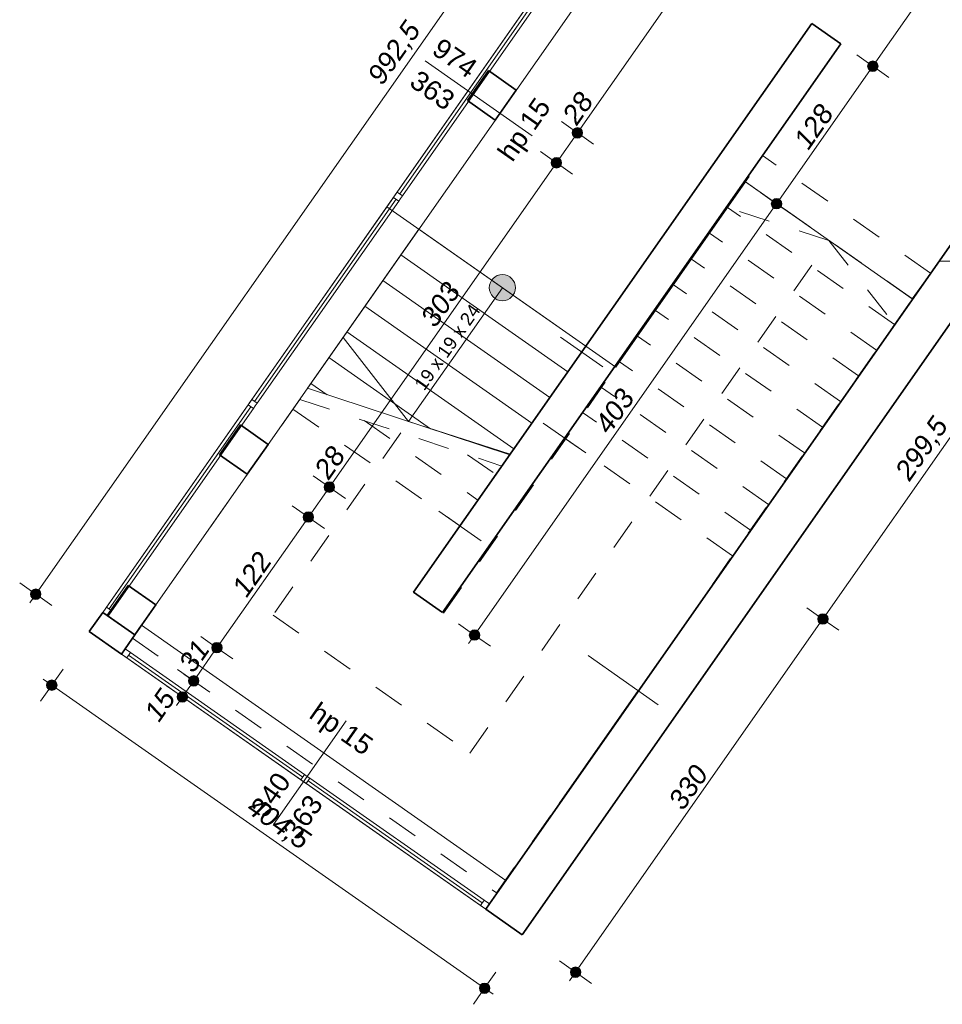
# Model space of a CAD drawing. Header units: millimetres. Extents: x -13944 to 84772, y -78836 to -35317.
# Tile 2 of 85: x -7595 to -534, y -68079 to -60543. Entities that reach past the tile are written whole.
import ezdxf

# ---------------------------------------------------------------- set-up
doc = ezdxf.new("R2010")
doc.units = ezdxf.units.MM
doc.header["$MEASUREMENT"] = 0
doc.linetypes.add('Przerywana', pattern=[480, 240, -240])
for name, color, linetype, lineweight in [('0_Nr_pióra__3', 7, 'Continuous', 20), ('_podkład_Nr_pióra__1', 7, 'Continuous', 0), ('Konstrukcja - Schody_Nr_pióra__3', 7, 'Continuous', 20), ('Konstrukcja - Stropy_Nr_pióra__1', 7, 'Continuous', 0), ('Konstrukcja - Słupy_Nr_pióra__6', 7, 'Continuous', 35), ('Konstrukcja - Ściany zew_Nr_pióra__6', 7, 'Continuous', 35), ('Okna ArchiCADa_Nr_pióra__1', 7, 'Continuous', 0), ('Wymiarowanie - Ogólne_Nr_pióra__82', 114, 'Continuous', 13), ('Znaczniki okien ArchiCADa_Nr_pióra__1', 7, 'Continuous', 0), ('Znaczniki okien ArchiCADa_Nr_pióra__7', 7, 'Continuous', 70)]:
    doc.layers.add(name, color=color, linetype=linetype, lineweight=lineweight)
doc.layers.add('Konstrukcja - Schody', color=7, linetype='Continuous')
doc.layers.add('Wymiarowanie - Ogólne', color=7, linetype='Continuous')
doc.styles.add('GENERATED_STYLE_1', font='txt')
doc.styles.add('GENERATED_STYLE_3', font='txt')
doc.styles.add('GENERATED_STYLE_4', font='txt')
doc.dimstyles.new('GENERATED_STYLE__1', dxfattribs={"dimtxt": 150, "dimasz": 152, "dimexe": 0.18, "dimexo": 0, "dimgap": 0.09, "dimtad": 1, "dimlfac": 0.1, "dimzin": 0, "dimdsep": 46, "dimtxsty": 'GENERATED_STYLE_3', "dimblk": 'ARROWHEAD_11', "dimblk1": 'ARROWHEAD_11', "dimblk2": 'ARROWHEAD_11', "dimcen": 0.09, "dimclrd": 114, "dimclre": 114, "dimclrt": 114, "dimazin": 0, "dimtfac": 1, "dimtdec": 4, "dimtmove": 0, "dimatfit": 3, "dimfxl": 1, "dimtolj": 1, "dimtzin": 0, "dimarcsym": 0})

# ---------------------------------------------------------------- blocks, each defined once
blk = doc.blocks.new('*D88')
at = {"layer": 'Wymiarowanie - Ogólne_Nr_pióra__82', "linetype": 'Continuous'}
for points in [[(-7309.8, -65636.4), (-7312.9, -65621.1), (-7321.6, -65608.1), (-7334.5, -65599.4), (-7349.8, -65596.4), (-7365.1, -65599.4), (-7378.1, -65608.1), (-7386.8, -65621.1), (-7389.8, -65636.4), (-7386.8, -65651.7), (-7378.1, -65664.7), (-7365.1, -65673.3), (-7349.8, -65676.4), (-7334.5, -65673.3), (-7321.6, -65664.7), (-7312.9, -65651.7)], [(-3997.3, -67955.9), (-4000.3, -67940.6), (-4009, -67927.6), (-4022, -67918.9), (-4037.3, -67915.9), (-4052.6, -67918.9), (-4065.5, -67927.6), (-4074.2, -67940.6), (-4077.3, -67955.9), (-4074.2, -67971.2), (-4065.5, -67984.1), (-4052.6, -67992.8), (-4037.3, -67995.9), (-4022, -67992.8), (-4009, -67984.1), (-4000.3, -67971.2)]]:
    blk.add_hatch(color=256, dxfattribs=at).paths.add_polyline_path(points)
for p, q in [((-7326.9, -65603.6), (-7263.8, -65513.5)), ((-7415.4, -65590.5), (-7382.6, -65613.4)), ((-7435.9, -65759.2), (-7372.8, -65669.1)), ((-7317.1, -65659.3), (-4070, -67932.9)), ((-4014.3, -67923.1), (-3951.2, -67833)), ((-4123.3, -68078.7), (-4060.2, -67988.6)), ((-4004.5, -67978.8), (-3971.7, -68001.7))]:
    blk.add_line(p, q, dxfattribs=at)
for centre in [(-7349.8, -65636.4), (-4037.3, -67955.9)]:
    blk.add_circle(centre, 40, dxfattribs=at)
at = {"layer": 'Wymiarowanie - Ogólne_Nr_pióra__82', "insert": (-5886.4, -66624.4), "char_height": 150, "attachment_point": 7, "rotation": 325, "style": 'GENERATED_STYLE_3'}
blk.add_mtext('\\A1;{\\fArial|b0|i1|c238|p38;404,5}', dxfattribs=at)
blk = doc.blocks.new('ARROWHEAD_11')
at = {"color": 0, "linetype": 'Continuous', "lineweight": 0}
blk.add_line((0, 0), (-1, 0), dxfattribs=at)
at = {"color": 0, "linetype": 'Continuous', "lineweight": 0, "const_width": 0.25, "flags": 128}
blk.add_lwpolyline([(-0.125, 0, 1), (0.125, 0, 1)], format="xyb", close=True, dxfattribs=at)
blk = doc.blocks.new('*D89')
at = {"layer": 'Wymiarowanie - Ogólne_Nr_pióra__82', "linetype": 'Continuous'}
for points in [[(-1408.1, -65129.9), (-1411.1, -65114.6), (-1419.8, -65101.6), (-1432.8, -65093), (-1448.1, -65089.9), (-1463.4, -65093), (-1476.4, -65101.6), (-1485.1, -65114.6), (-1488.1, -65129.9), (-1485.1, -65145.2), (-1476.4, -65158.2), (-1463.4, -65166.9), (-1448.1, -65169.9), (-1432.8, -65166.9), (-1419.8, -65158.2), (-1411.1, -65145.2)], [(-3300.9, -67833.1), (-3303.9, -67817.8), (-3312.6, -67804.8), (-3325.6, -67796.2), (-3340.9, -67793.1), (-3356.2, -67796.2), (-3369.2, -67804.8), (-3377.9, -67817.8), (-3380.9, -67833.1), (-3377.9, -67848.4), (-3369.2, -67861.4), (-3356.2, -67870.1), (-3340.9, -67873.1), (-3325.6, -67870.1), (-3312.6, -67861.4), (-3303.9, -67848.4)]]:
    blk.add_hatch(color=256, dxfattribs=at).paths.add_polyline_path(points)
for p, q in [((-1480.9, -65107), (-1571, -65043.9)), ((-3318, -67800.4), (-1471, -65162.7)), ((-1325.2, -65216), (-1415.3, -65152.9)), ((-3373.7, -67810.2), (-3463.8, -67747.1)), ((-3386.8, -67898.6), (-3363.8, -67865.9)), ((-3218, -67919.2), (-3308.1, -67856.1))]:
    blk.add_line(p, q, dxfattribs=at)
for centre in [(-1448.1, -65129.9), (-3340.9, -67833.1)]:
    blk.add_circle(centre, 40, dxfattribs=at)
at = {"layer": 'Wymiarowanie - Ogólne_Nr_pióra__82', "insert": (-2517, -66604.2), "char_height": 150, "attachment_point": 7, "rotation": 55, "style": 'GENERATED_STYLE_3'}
blk.add_mtext('\\A1;{\\fArial|b0|i1|c238|p38;330}', dxfattribs=at)
blk = doc.blocks.new('*D90')
at = {"layer": 'Wymiarowanie - Ogólne_Nr_pióra__82', "linetype": 'Continuous'}
for points in [[(309, -62677.6), (306, -62662.3), (297.3, -62649.3), (284.3, -62640.7), (269, -62637.6), (253.7, -62640.7), (240.7, -62649.3), (232.1, -62662.3), (229, -62677.6), (232.1, -62692.9), (240.7, -62705.9), (253.7, -62714.6), (269, -62717.6), (284.3, -62714.6), (297.3, -62705.9), (306, -62692.9)], [(-1408.1, -65129.9), (-1411.1, -65114.6), (-1419.8, -65101.6), (-1432.8, -65093), (-1448.1, -65089.9), (-1463.4, -65093), (-1476.4, -65101.6), (-1485.1, -65114.6), (-1488.1, -65129.9), (-1485.1, -65145.2), (-1476.4, -65158.2), (-1463.4, -65166.9), (-1448.1, -65169.9), (-1432.8, -65166.9), (-1419.8, -65158.2), (-1411.1, -65145.2)]]:
    blk.add_hatch(color=256, dxfattribs=at).paths.add_polyline_path(points)
for p, q in [((236.3, -62654.7), (146.1, -62591.6)), ((292, -62644.8), (314.9, -62612.1)), ((-1425.2, -65097.1), (246.1, -62710.4)), ((391.9, -62763.6), (301.8, -62700.6))]:
    blk.add_line(p, q, dxfattribs=at)
blk.add_circle((269, -62677.6), 40, dxfattribs=at)
at = {"layer": 'Wymiarowanie - Ogólne_Nr_pióra__82', "insert": (-761.2, -64096.6), "char_height": 150, "attachment_point": 7, "rotation": 55, "style": 'GENERATED_STYLE_3'}
blk.add_mtext('\\A1;{\\fArial|b0|i1|c238|p38;299,5}', dxfattribs=at)
blk = doc.blocks.new('*D92')
at = {"layer": 'Wymiarowanie - Ogólne_Nr_pióra__82', "linetype": 'Continuous'}
for points in [[(-1740.5, -56810.9), (-1743.6, -56795.6), (-1752.2, -56782.6), (-1765.2, -56773.9), (-1780.5, -56770.9), (-1795.8, -56773.9), (-1808.8, -56782.6), (-1817.5, -56795.6), (-1820.5, -56810.9), (-1817.5, -56826.2), (-1808.8, -56839.2), (-1795.8, -56847.9), (-1780.5, -56850.9), (-1765.2, -56847.9), (-1752.2, -56839.2), (-1743.6, -56826.2)], [(-7432.6, -64940.1), (-7435.7, -64924.8), (-7444.3, -64911.8), (-7457.3, -64903.1), (-7472.6, -64900.1), (-7487.9, -64903.1), (-7500.9, -64911.8), (-7509.6, -64924.8), (-7512.6, -64940.1), (-7509.6, -64955.4), (-7500.9, -64968.3), (-7487.9, -64977), (-7472.6, -64980.1), (-7457.3, -64977), (-7444.3, -64968.3), (-7435.7, -64955.4)]]:
    blk.add_hatch(color=256, dxfattribs=at).paths.add_polyline_path(points)
for p, q in [((-1813.3, -56788), (-1903.4, -56724.9)), ((-1757.6, -56778.1), (-1734.6, -56745.4)), ((-7449.7, -64907.3), (-1803.5, -56843.7)), ((-1657.6, -56896.9), (-1747.7, -56833.8)), ((-7505.4, -64917.1), (-7595.5, -64854)), ((-7518.5, -65005.6), (-7495.6, -64972.8)), ((-7349.7, -65026.1), (-7439.8, -64963))]:
    blk.add_line(p, q, dxfattribs=at)
for centre in [(-1780.5, -56810.9), (-7472.6, -64940.1)]:
    blk.add_circle(centre, 40, dxfattribs=at)
at = {"layer": 'Wymiarowanie - Ogólne_Nr_pióra__82', "insert": (-4798.2, -61068.3), "char_height": 150, "attachment_point": 7, "rotation": 55, "style": 'GENERATED_STYLE_3'}
blk.add_mtext('\\A1;{\\fArial|b0|i1|c238|p38;992,5}', dxfattribs=at)
blk = doc.blocks.new('*D532')
at = {"layer": 'Wymiarowanie - Ogólne_Nr_pióra__82', "linetype": 'Continuous'}
for points in [[(-1762.9, -61951.7), (-1765.9, -61936.3), (-1774.6, -61923.4), (-1787.6, -61914.7), (-1802.9, -61911.7), (-1818.2, -61914.7), (-1831.1, -61923.4), (-1839.8, -61936.3), (-1842.9, -61951.7), (-1839.8, -61967), (-1831.1, -61979.9), (-1818.2, -61988.6), (-1802.9, -61991.7), (-1787.6, -61988.6), (-1774.6, -61979.9), (-1765.9, -61967)], [(-4074.4, -65252.8), (-4077.4, -65237.5), (-4086.1, -65224.5), (-4099.1, -65215.9), (-4114.4, -65212.8), (-4129.7, -65215.9), (-4142.7, -65224.5), (-4151.3, -65237.5), (-4154.4, -65252.8), (-4151.3, -65268.1), (-4142.7, -65281.1), (-4129.7, -65289.8), (-4114.4, -65292.8), (-4099.1, -65289.8), (-4086.1, -65281.1), (-4077.4, -65268.1)]]:
    blk.add_hatch(color=256, dxfattribs=at).paths.add_polyline_path(points)
for p, q in [((-4091.4, -65220.1), (-1825.8, -61984.4)), ((-4147.1, -65229.9), (-4237.2, -65166.8)), ((-4160.3, -65318.4), (-4137.3, -65285.6)), ((-3991.5, -65338.9), (-4081.6, -65275.8))]:
    blk.add_line(p, q, dxfattribs=at)
for centre in [(-1802.9, -61951.7), (-4114.4, -65252.8)]:
    blk.add_circle(centre, 40, dxfattribs=at)
at = {"layer": 'Wymiarowanie - Ogólne_Nr_pióra__82', "insert": (-3081.1, -63724.9), "char_height": 150, "attachment_point": 7, "rotation": 55, "style": 'GENERATED_STYLE_3'}
blk.add_mtext('\\A1;{\\fArial|b0|i1|c238|p38;403}', dxfattribs=at)
blk = doc.blocks.new('*D533')
at = {"layer": 'Wymiarowanie - Ogólne_Nr_pióra__82', "linetype": 'Continuous'}
for points in [[(-1026.1, -60899.4), (-1029.1, -60884.1), (-1037.8, -60871.1), (-1050.8, -60862.5), (-1066.1, -60859.4), (-1081.4, -60862.5), (-1094.4, -60871.1), (-1103, -60884.1), (-1106.1, -60899.4), (-1103, -60914.7), (-1094.4, -60927.7), (-1081.4, -60936.4), (-1066.1, -60939.4), (-1050.8, -60936.4), (-1037.8, -60927.7), (-1029.1, -60914.7)], [(-1762.9, -61951.7), (-1765.9, -61936.3), (-1774.6, -61923.4), (-1787.6, -61914.7), (-1802.9, -61911.7), (-1818.2, -61914.7), (-1831.1, -61923.4), (-1839.8, -61936.3), (-1842.9, -61951.7), (-1839.8, -61967), (-1831.1, -61979.9), (-1818.2, -61988.6), (-1802.9, -61991.7), (-1787.6, -61988.6), (-1774.6, -61979.9), (-1765.9, -61967)]]:
    blk.add_hatch(color=256, dxfattribs=at).paths.add_polyline_path(points)
for p, q in [((-1779.9, -61918.9), (-1089, -60932.2)), ((-943.2, -60985.5), (-1033.3, -60922.4)), ((-1835.6, -61928.7), (-1925.7, -61865.6)), ((-1680, -62037.7), (-1770.1, -61974.6))]:
    blk.add_line(p, q, dxfattribs=at)
at = {"layer": 'Wymiarowanie - Ogólne_Nr_pióra__82', "insert": (-1557, -61548.2), "char_height": 150, "attachment_point": 7, "rotation": 55, "style": 'GENERATED_STYLE_3'}
blk.add_mtext('\\A1;{\\fArial|b0|i1|c238|p38;128}', dxfattribs=at)
blk = doc.blocks.new('*D534')
at = {"layer": 'Wymiarowanie - Ogólne_Nr_pióra__82', "linetype": 'Continuous'}
for points in [[(218.6, -59121.9), (215.5, -59106.5), (206.9, -59093.6), (193.9, -59084.9), (178.6, -59081.9), (163.3, -59084.9), (150.3, -59093.6), (141.6, -59106.5), (138.6, -59121.9), (141.6, -59137.2), (150.3, -59150.1), (163.3, -59158.8), (178.6, -59161.9), (193.9, -59158.8), (206.9, -59150.1), (215.5, -59137.2)], [(-1026.1, -60899.4), (-1029.1, -60884.1), (-1037.8, -60871.1), (-1050.8, -60862.5), (-1066.1, -60859.4), (-1081.4, -60862.5), (-1094.4, -60871.1), (-1103, -60884.1), (-1106.1, -60899.4), (-1103, -60914.7), (-1094.4, -60927.7), (-1081.4, -60936.4), (-1066.1, -60939.4), (-1050.8, -60936.4), (-1037.8, -60927.7), (-1029.1, -60914.7)]]:
    blk.add_hatch(color=256, dxfattribs=at).paths.add_polyline_path(points)
for p, q in [((145.8, -59098.9), (55.7, -59035.8)), ((301.5, -59207.9), (211.3, -59144.8)), ((-1043.1, -60866.6), (155.6, -59154.6)), ((-1098.8, -60876.5), (-1189, -60813.4)), ((-943.2, -60985.5), (-1033.3, -60922.4))]:
    blk.add_line(p, q, dxfattribs=at)
for centre in [(178.6, -59121.9), (-1066.1, -60899.4)]:
    blk.add_circle(centre, 40, dxfattribs=at)
at = {"layer": 'Wymiarowanie - Ogólne_Nr_pióra__82', "insert": (-566.3, -60133.3), "char_height": 150, "attachment_point": 7, "rotation": 55, "style": 'GENERATED_STYLE_3'}
blk.add_mtext('\\A1;{\\fArial|b0|i1|c238|p38;217}', dxfattribs=at)
blk = doc.blocks.new('*D541')
at = {"layer": 'Wymiarowanie - Ogólne_Nr_pióra__82', "linetype": 'Continuous'}
for points in [[(-768.5, -57812.5), (-771.6, -57797.2), (-780.2, -57784.3), (-793.2, -57775.6), (-808.5, -57772.5), (-823.8, -57775.6), (-836.8, -57784.3), (-845.5, -57797.2), (-848.5, -57812.5), (-845.5, -57827.9), (-836.8, -57840.8), (-823.8, -57849.5), (-808.5, -57852.5), (-793.2, -57849.5), (-780.2, -57840.8), (-771.6, -57827.9)], [(-3287, -61409.4), (-3290.1, -61394), (-3298.7, -61381.1), (-3311.7, -61372.4), (-3327, -61369.4), (-3342.3, -61372.4), (-3355.3, -61381.1), (-3364, -61394), (-3367, -61409.4), (-3364, -61424.7), (-3355.3, -61437.6), (-3342.3, -61446.3), (-3327, -61449.4), (-3311.7, -61446.3), (-3298.7, -61437.6), (-3290.1, -61424.7)]]:
    blk.add_hatch(color=256, dxfattribs=at).paths.add_polyline_path(points)
for p, q in [((-931.4, -57726.5), (-841.3, -57789.6)), ((-762.6, -57747), (-785.6, -57779.8)), ((-831.5, -57845.3), (-3304.1, -61376.6)), ((-775.7, -57835.5), (-685.6, -57898.6)), ((-3449.9, -61323.3), (-3359.8, -61386.4))]:
    blk.add_line(p, q, dxfattribs=at)
for centre in [(-808.5, -57812.5), (-3327, -61409.4)]:
    blk.add_circle(centre, 40, dxfattribs=at)
at = {"layer": 'Wymiarowanie - Ogólne_Nr_pióra__82', "char_height": 150, "attachment_point": 7, "rotation": 55, "style": 'GENERATED_STYLE_3'}
for s, insert in [('\\A1;{\\fArial|b0|i1|c238|p38;439}', (-2125, -59640.4)), ('\\A1;{\\fArial|b0|i1|c238|p38;28}', (-3328.7, -61359.4))]:
    blk.add_mtext(s, dxfattribs=dict(at, insert=insert))
blk = doc.blocks.new('*D542')
at = {"layer": 'Wymiarowanie - Ogólne_Nr_pióra__82', "linetype": 'Continuous'}
for points in [[(-3287, -61409.4), (-3290.1, -61394), (-3298.7, -61381.1), (-3311.7, -61372.4), (-3327, -61369.4), (-3342.3, -61372.4), (-3355.3, -61381.1), (-3364, -61394), (-3367, -61409.4), (-3364, -61424.7), (-3355.3, -61437.6), (-3342.3, -61446.3), (-3327, -61449.4), (-3311.7, -61446.3), (-3298.7, -61437.6), (-3290.1, -61424.7)], [(-3447.6, -61638.7), (-3450.7, -61623.4), (-3459.3, -61610.4), (-3472.3, -61601.8), (-3487.6, -61598.7), (-3502.9, -61601.8), (-3515.9, -61610.4), (-3524.6, -61623.4), (-3527.6, -61638.7), (-3524.6, -61654), (-3515.9, -61667), (-3502.9, -61675.7), (-3487.6, -61678.7), (-3472.3, -61675.7), (-3459.3, -61667), (-3450.7, -61654)]]:
    blk.add_hatch(color=256, dxfattribs=at).paths.add_polyline_path(points)
for p, q in [((-3350, -61442.1), (-3464.7, -61606)), ((-3294.3, -61432.3), (-3204.1, -61495.4)), ((-3610.5, -61552.7), (-3520.4, -61615.8))]:
    blk.add_line(p, q, dxfattribs=at)
blk.add_circle((-3327, -61409.4), 40, dxfattribs=at)
blk = doc.blocks.new('*D543')
at = {"layer": 'Wymiarowanie - Ogólne_Nr_pióra__82', "linetype": 'Continuous'}
for points in [[(-3447.6, -61638.7), (-3450.7, -61623.4), (-3459.3, -61610.4), (-3472.3, -61601.8), (-3487.6, -61598.7), (-3502.9, -61601.8), (-3515.9, -61610.4), (-3524.6, -61623.4), (-3527.6, -61638.7), (-3524.6, -61654), (-3515.9, -61667), (-3502.9, -61675.7), (-3487.6, -61678.7), (-3472.3, -61675.7), (-3459.3, -61667), (-3450.7, -61654)], [(-5185.6, -64120.7), (-5188.6, -64105.4), (-5197.3, -64092.5), (-5210.3, -64083.8), (-5225.6, -64080.7), (-5240.9, -64083.8), (-5253.8, -64092.5), (-5262.5, -64105.4), (-5265.6, -64120.7), (-5262.5, -64136.1), (-5253.8, -64149), (-5240.9, -64157.7), (-5225.6, -64160.7), (-5210.3, -64157.7), (-5197.3, -64149), (-5188.6, -64136.1)]]:
    blk.add_hatch(color=256, dxfattribs=at).paths.add_polyline_path(points)
for p, q in [((-3610.5, -61552.7), (-3520.4, -61615.8)), ((-3510.6, -61671.5), (-5202.6, -64088)), ((-3454.9, -61661.7), (-3364.7, -61724.8)), ((-5348.4, -64034.7), (-5258.3, -64097.8)), ((-5192.8, -64143.7), (-5102.7, -64206.8))]:
    blk.add_line(p, q, dxfattribs=at)
for centre in [(-3487.6, -61638.7), (-5225.6, -64120.7)]:
    blk.add_circle(centre, 40, dxfattribs=at)
at = {"layer": 'Wymiarowanie - Ogólne_Nr_pióra__82', "char_height": 150, "attachment_point": 7, "rotation": 55, "style": 'GENERATED_STYLE_3'}
for s, insert in [('\\A1;{\\fArial|b0|i1|c238|p38;303}', (-4413.8, -62909.1)), ('\\A1;{\\fArial|b0|i1|c238|p38;28}', (-5227.2, -64070.8))]:
    blk.add_mtext(s, dxfattribs=dict(at, insert=insert))
blk = doc.blocks.new('*D544')
at = {"layer": 'Wymiarowanie - Ogólne_Nr_pióra__82', "linetype": 'Continuous'}
for points in [[(-5185.6, -64120.7), (-5188.6, -64105.4), (-5197.3, -64092.5), (-5210.3, -64083.8), (-5225.6, -64080.7), (-5240.9, -64083.8), (-5253.8, -64092.5), (-5262.5, -64105.4), (-5265.6, -64120.7), (-5262.5, -64136.1), (-5253.8, -64149), (-5240.9, -64157.7), (-5225.6, -64160.7), (-5210.3, -64157.7), (-5197.3, -64149), (-5188.6, -64136.1)], [(-5346.2, -64350.1), (-5349.2, -64334.8), (-5357.9, -64321.8), (-5370.9, -64313.2), (-5386.2, -64310.1), (-5401.5, -64313.2), (-5414.4, -64321.8), (-5423.1, -64334.8), (-5426.2, -64350.1), (-5423.1, -64365.4), (-5414.4, -64378.4), (-5401.5, -64387.1), (-5386.2, -64390.1), (-5370.9, -64387.1), (-5357.9, -64378.4), (-5349.2, -64365.4)]]:
    blk.add_hatch(color=256, dxfattribs=at).paths.add_polyline_path(points)
for p, q in [((-5248.5, -64153.5), (-5363.2, -64317.3)), ((-5509, -64264.1), (-5418.9, -64327.2)), ((-5353.4, -64373.1), (-5263.3, -64436.1))]:
    blk.add_line(p, q, dxfattribs=at)
blk = doc.blocks.new('*D545')
at = {"layer": 'Wymiarowanie - Ogólne_Nr_pióra__82', "linetype": 'Continuous'}
for points in [[(-5346.2, -64350.1), (-5349.2, -64334.8), (-5357.9, -64321.8), (-5370.9, -64313.2), (-5386.2, -64310.1), (-5401.5, -64313.2), (-5414.4, -64321.8), (-5423.1, -64334.8), (-5426.2, -64350.1), (-5423.1, -64365.4), (-5414.4, -64378.4), (-5401.5, -64387.1), (-5386.2, -64390.1), (-5370.9, -64387.1), (-5357.9, -64378.4), (-5349.2, -64365.4)], [(-6045.9, -65349.5), (-6049, -65334.2), (-6057.6, -65321.2), (-6070.6, -65312.5), (-6085.9, -65309.5), (-6101.2, -65312.5), (-6114.2, -65321.2), (-6122.9, -65334.2), (-6125.9, -65349.5), (-6122.9, -65364.8), (-6114.2, -65377.8), (-6101.2, -65386.4), (-6085.9, -65389.5), (-6070.6, -65386.4), (-6057.6, -65377.8), (-6049, -65364.8)]]:
    blk.add_hatch(color=256, dxfattribs=at).paths.add_polyline_path(points)
blk.add_line((-5409.1, -64382.9), (-6063, -65316.7), dxfattribs=at)
for centre in [(-5386.2, -64350.1), (-6085.9, -65349.5)]:
    blk.add_circle(centre, 40, dxfattribs=at)
at = {"layer": 'Wymiarowanie - Ogólne_Nr_pióra__82', "insert": (-5858.6, -64972.5), "char_height": 150, "attachment_point": 7, "rotation": 55, "style": 'GENERATED_STYLE_3'}
blk.add_mtext('\\A1;{\\fArial|b0|i1|c238|p38;122}', dxfattribs=at)
blk = doc.blocks.new('*D546')
at = {"layer": 'Wymiarowanie - Ogólne_Nr_pióra__82', "linetype": 'Continuous'}
for points in [[(-6045.9, -65349.5), (-6049, -65334.2), (-6057.6, -65321.2), (-6070.6, -65312.5), (-6085.9, -65309.5), (-6101.2, -65312.5), (-6114.2, -65321.2), (-6122.9, -65334.2), (-6125.9, -65349.5), (-6122.9, -65364.8), (-6114.2, -65377.8), (-6101.2, -65386.4), (-6085.9, -65389.5), (-6070.6, -65386.4), (-6057.6, -65377.8), (-6049, -65364.8)], [(-6223.7, -65603.4), (-6226.8, -65588.1), (-6235.4, -65575.1), (-6248.4, -65566.5), (-6263.7, -65563.4), (-6279, -65566.5), (-6292, -65575.1), (-6300.7, -65588.1), (-6303.7, -65603.4), (-6300.7, -65618.7), (-6292, -65631.7), (-6279, -65640.4), (-6263.7, -65643.4), (-6248.4, -65640.4), (-6235.4, -65631.7), (-6226.8, -65618.7)]]:
    blk.add_hatch(color=256, dxfattribs=at).paths.add_polyline_path(points)
for p, q in [((-6208.8, -65263.4), (-6118.7, -65326.5)), ((-6108.9, -65382.2), (-6240.8, -65570.6)), ((-6053.2, -65372.4), (-5963.1, -65435.5)), ((-6386.6, -65517.4), (-6296.5, -65580.5)), ((-6231, -65626.4), (-6140.9, -65689.4))]:
    blk.add_line(p, q, dxfattribs=at)
at = {"layer": 'Wymiarowanie - Ogólne_Nr_pióra__82', "insert": (-6264.7, -65552.5), "char_height": 150, "attachment_point": 7, "rotation": 55, "style": 'GENERATED_STYLE_3'}
blk.add_mtext('\\A1;{\\fArial|b0|i1|c238|p38;31}', dxfattribs=at)
blk = doc.blocks.new('*D547')
at = {"layer": 'Wymiarowanie - Ogólne_Nr_pióra__82', "linetype": 'Continuous'}
for points in [[(-6223.7, -65603.4), (-6226.8, -65588.1), (-6235.4, -65575.1), (-6248.4, -65566.5), (-6263.7, -65563.4), (-6279, -65566.5), (-6292, -65575.1), (-6300.7, -65588.1), (-6303.7, -65603.4), (-6300.7, -65618.7), (-6292, -65631.7), (-6279, -65640.4), (-6263.7, -65643.4), (-6248.4, -65640.4), (-6235.4, -65631.7), (-6226.8, -65618.7)], [(-6309.8, -65726.3), (-6312.8, -65711), (-6321.5, -65698), (-6334.5, -65689.3), (-6349.8, -65686.3), (-6365.1, -65689.3), (-6378.1, -65698), (-6386.7, -65711), (-6389.8, -65726.3), (-6386.7, -65741.6), (-6378.1, -65754.6), (-6365.1, -65763.2), (-6349.8, -65766.3), (-6334.5, -65763.2), (-6321.5, -65754.6), (-6312.8, -65741.6)]]:
    blk.add_hatch(color=256, dxfattribs=at).paths.add_polyline_path(points)
for p, q in [((-6472.6, -65640.2), (-6382.5, -65703.3)), ((-6286.7, -65636.2), (-6326.8, -65693.5)), ((-6372.7, -65759.1), (-6395.7, -65791.8)), ((-6317, -65749.2), (-6226.9, -65812.3))]:
    blk.add_line(p, q, dxfattribs=at)
for centre in [(-6263.7, -65603.4), (-6349.8, -65726.3)]:
    blk.add_circle(centre, 40, dxfattribs=at)
at = {"layer": 'Wymiarowanie - Ogólne_Nr_pióra__82', "insert": (-6527.9, -65928.3), "char_height": 150, "attachment_point": 7, "rotation": 55, "style": 'GENERATED_STYLE_3'}
blk.add_mtext('\\A1;{\\fArial|b0|i1|c238|p38;15}', dxfattribs=at)

msp = doc.modelspace()

# ---------------------------------------------------------------- hatches: boundary and pattern name
at = {"layer": 'Konstrukcja - Schody', "linetype": 'Continuous', "lineweight": 0, "true_color": 0x000000}
msp.add_hatch(color=18, dxfattribs=at).paths.add_polyline_path([(-3819.377, -62651.61, 1), (-3983.207, -62536.895, 1)])

# ---------------------------------------------------------------- linework, layer by layer
at = {"layer": '_podkład_Nr_pióra__1', "linetype": 'Continuous'}
for p, q in [((-3131.595, -63200.902), (-3456.731, -62973.24)), ((-3262.911, -63859.171), (-3588.046, -63631.509)), ((-4063.394, -64531.649), (-4388.53, -64303.987)), ((-2708.214, -65785.75), (-3244.365, -65410.333)), ((-2862.116, -65677.986), (-3466.323, -66540.884))]:
    msp.add_line(p, q, dxfattribs=at)
at = {"layer": 'Konstrukcja - Schody_Nr_pióra__3', "linetype": 'Przerywana'}
for p, q in [((-4352.217, -65086.293), (-1903.045, -61588.514)), ((-625.168, -62483.293), (-1903.045, -61588.514)), ((-625.168, -62483.293), (-1903.045, -61588.514)), ((-762.826, -62679.89), (-2040.703, -61785.111)), ((-900.485, -62876.486), (-2178.362, -61981.707)), ((-1401.765, -62232.5), (-2178.362, -61981.707)), ((-4149.196, -66156.239), (-1401.765, -62232.5)), ((-1038.143, -63073.083), (-2316.02, -62178.304)), ((-1401.765, -62232.5), (-900.485, -62876.486)), ((-1175.801, -63269.679), (-2453.679, -62374.9)), ((-3946.176, -67226.184), (-625.168, -62483.293)), ((-1313.46, -63466.276), (-2591.337, -62571.497)), ((-1451.118, -63662.872), (-2728.995, -62768.093)), ((-1588.776, -63859.469), (-2866.654, -62964.69)), ((-1726.435, -64056.065), (-3004.312, -63161.286)), ((-1864.093, -64252.662), (-3141.97, -63357.883)), ((-5452.217, -63449.315), (-6731.292, -65276.024)), ((-5503.839, -63523.038), (-4225.962, -64417.818)), ((-5452.217, -63449.315), (-3904.759, -63959.093)), ((-2001.751, -64449.258), (-3279.629, -63554.479)), ((-4958.348, -63612.01), (-4088.303, -64221.221)), ((-4678.488, -63704.204), (-5656.436, -65100.858)), ((-2139.41, -64645.855), (-3417.287, -63751.076)), ((-4168.156, -63872.322), (-3950.645, -64024.625)), ((-3904.759, -63959.093), (-4581.579, -64925.692)), ((-4581.579, -64925.692), (-4352.217, -65086.293)), ((-5656.436, -65100.858), (-4149.196, -66156.239)), ((-6731.292, -65276.024), (-3946.176, -67226.184))]:
    msp.add_line(p, q, dxfattribs=at)
at = {"layer": 'Konstrukcja - Schody_Nr_pióra__3', "linetype": 'Continuous'}
for p, q in [((-4540.23, -62146.863), (-5392.313, -63363.763)), ((-4540.23, -62146.863), (-3262.353, -63041.642)), ((-4540.23, -62146.863), (-3262.353, -63041.642)), ((-4677.889, -62343.46), (-3400.012, -63238.239)), ((-4815.547, -62540.056), (-3537.67, -63434.835)), ((-3901.292, -62594.253), (-4618.584, -63618.651)), ((-4953.206, -62736.653), (-3675.328, -63631.432)), ((-4618.584, -63618.651), (-5119.864, -62974.665)), ((-5090.864, -62933.249), (-3812.987, -63828.028)), ((-3262.353, -63041.642), (-3844.855, -63873.54)), ((-5228.522, -63129.846), (-4452.117, -63673.49)), ((-5392.313, -63363.763), (-3844.855, -63873.54)), ((-5366.181, -63326.442), (-5242.308, -63413.179)), ((-4618.584, -63618.651), (-3841.987, -63869.445))]:
    msp.add_line(p, q, dxfattribs=at)
msp.add_circle((-3901.292, -62594.253), 100, dxfattribs=at)
at = {"layer": 'Konstrukcja - Stropy_Nr_pióra__1', "linetype": 'Continuous', "flags": 128}
msp.add_lwpolyline([(-1370.972, -57097.659), (-4785.976, -61974.79), (-3032.991, -63202.244), (-2040.703, -61785.111), (-764.67, -62678.599), (-555.52, -62390.641), (2164.596, -62391.747), (2164.596, -58010.641), (469.028, -58010.641), (469.028, -57097.659)], close=True, dxfattribs=at)
at = {"layer": 'Konstrukcja - Słupy_Nr_pióra__6', "linetype": 'Continuous'}
for p, q in [((-4007.561, -60932.836), (-4168.162, -61162.198)), ((-3794.581, -61081.965), (-4007.561, -60932.836)), ((-3955.183, -61311.328), (-3794.581, -61081.965)), ((-4168.162, -61162.198), (-3955.183, -61311.328)), ((-5906.099, -63644.229), (-6066.7, -63873.591)), ((-5693.119, -63793.359), (-5906.099, -63644.229)), ((-5853.721, -64022.721), (-5693.119, -63793.359)), ((-6066.7, -63873.591), (-5853.721, -64022.721)), ((-6766.463, -64872.957), (-6927.065, -65102.319)), ((-6553.484, -65022.087), (-6766.463, -64872.957)), ((-6714.085, -65251.449), (-6553.484, -65022.087)), ((-6927.065, -65102.319), (-6714.085, -65251.449))]:
    msp.add_line(p, q, dxfattribs=at)
at = {"layer": 'Konstrukcja - Ściany zew_Nr_pióra__6', "linetype": 'Continuous'}
for p, q in [((-1533.283, -60572.274), (-1312.112, -60727.14)), ((-6959.831, -65079.376), (-6918.873, -65108.055)), ((-6918.873, -65108.055), (-6714.085, -65251.449)), ((-6788.65, -65357.939), (-6662.463, -65177.726)), ((-6817.329, -65398.897), (-6788.65, -65357.939)), ((-4000.331, -67310.341), (-3874.144, -67130.128)), ((-4029.009, -67351.299), (-4000.331, -67310.341))]:
    msp.add_line(p, q, dxfattribs=at)
at = {"layer": 'Konstrukcja - Ściany zew_Nr_pióra__6', "linetype": 'Continuous', "flags": 128}
for points in [[(-1533.283, -60572.274), (-4581.579, -64925.692)], [(-4360.408, -65080.558), (-1312.112, -60727.14)], [(-317.567, -62050.81), (-3874.144, -67130.128)], [(-3750.498, -67546.315), (-140.574, -62390.81)], [(-4581.579, -64925.692), (-4360.408, -65080.558)], [(-6959.831, -65079.376), (-7063.075, -65226.824)], [(-7063.075, -65226.824), (-6817.329, -65398.897)], [(-4029.009, -67351.299), (-3750.498, -67546.315)]]:
    msp.add_lwpolyline(points, dxfattribs=at)
at = {"layer": 'Okna ArchiCADa_Nr_pióra__1', "linetype": 'Continuous'}
for p, q in [((-1370.972, -57097.659), (-6959.831, -65079.376)), ((-1125.226, -57269.732), (-6714.085, -65251.449)), ((-4707.08, -61862.115), (-3623.723, -60314.92)), ((-3603.244, -60329.26), (-4686.601, -61876.454)), ((-3582.765, -60343.599), (-4666.122, -61890.794)), ((-4721.419, -61882.594), (-4707.08, -61862.115)), ((-4707.08, -61862.115), (-4666.122, -61890.794)), ((-5819.116, -63450.267), (-4735.759, -61903.072)), ((-4715.28, -61917.412), (-5798.637, -63464.606)), ((-4694.801, -61931.751), (-5778.158, -63478.946)), ((-4735.759, -61903.072), (-4721.419, -61882.594)), ((-4694.801, -61931.751), (-4735.759, -61903.072)), ((-4680.462, -61911.272), (-4694.801, -61931.751)), ((-4666.122, -61890.794), (-4680.462, -61911.272)), ((-6931.152, -65038.419), (-5847.795, -63491.224)), ((-5827.316, -63505.564), (-6910.673, -65052.758)), ((-5806.837, -63519.903), (-6890.194, -65067.098)), ((-5847.795, -63491.224), (-5833.455, -63470.746)), ((-5806.837, -63519.903), (-5847.795, -63491.224)), ((-5833.455, -63470.746), (-5819.116, -63450.267)), ((-5819.116, -63450.267), (-5778.158, -63478.946)), ((-5792.498, -63499.424), (-5806.837, -63519.903)), ((-5778.158, -63478.946), (-5792.498, -63499.424)), ((-6959.831, -65079.376), (-6931.152, -65038.419)), ((-6959.831, -65079.376), (-6918.873, -65108.055)), ((-6931.152, -65038.419), (-6890.194, -65067.098)), ((-6890.194, -65067.098), (-6918.873, -65108.055)), ((-6662.463, -65177.726), (-3874.144, -67130.128)), ((-6817.329, -65398.897), (-6788.65, -65357.939)), ((-6817.329, -65398.897), (-4029.009, -67351.299)), ((-6776.371, -65427.575), (-6817.329, -65398.897)), ((-6788.65, -65357.939), (-6747.693, -65386.618)), ((-6747.693, -65386.618), (-6776.371, -65427.575)), ((-6747.693, -65386.618), (-5414.969, -66319.801)), ((-5443.648, -66360.758), (-6776.371, -65427.575)), ((-6762.032, -65407.097), (-5429.309, -66340.28)), ((-5443.648, -66360.758), (-5414.969, -66319.801)), ((-5423.169, -66375.098), (-5443.648, -66360.758)), ((-5402.69, -66389.437), (-5423.169, -66375.098)), ((-5414.969, -66319.801), (-5394.49, -66334.14)), ((-5374.012, -66348.48), (-5402.69, -66389.437)), ((-5394.49, -66334.14), (-5374.012, -66348.48)), ((-5388.351, -66368.958), (-4055.628, -67302.141)), ((-5374.012, -66348.48), (-4041.288, -67281.663)), ((-4069.967, -67322.62), (-5402.69, -66389.437)), ((-4069.967, -67322.62), (-4041.288, -67281.663)), ((-4041.288, -67281.663), (-4000.331, -67310.341)), ((-4029.009, -67351.299), (-4069.967, -67322.62)), ((-4029.009, -67351.299), (-4000.331, -67310.341))]:
    msp.add_line(p, q, dxfattribs=at)
at = {"layer": 'Znaczniki okien ArchiCADa_Nr_pióra__1', "linetype": 'Continuous'}
for p, q in [((-4493.062, -60859.087), (-3673.91, -61432.663)), ((-5652.6, -66702.759), (-5096.231, -65908.181))]:
    msp.add_line(p, q, dxfattribs=at)

# ---------------------------------------------------------------- texts
at = {"layer": '0_Nr_pióra__3', "linetype": 'Continuous', "insert": (-2031.817, -59791.046), "char_height": 150, "attachment_point": 2, "style": 'GENERATED_STYLE_4'}
msp.add_mtext('\\A1;{\\fArial|b0|i0|c0|p38;h\\fArial|b0|i0|c0|p38;\\A1{\\H.66x;\\S ^ pom;}\\fArial|b0|i0|c0|p38;=3,64m}', dxfattribs=at)
at = {"layer": 'Konstrukcja - Schody_Nr_pióra__3', "insert": (-4103.858, -62738.034), "char_height": 100, "attachment_point": 6, "rotation": 55, "style": 'GENERATED_STYLE_1'}
msp.add_mtext('\\A1;{\\fArial|b0|i0|c238|p38; 19 x 19 x 24}', dxfattribs=at)
at = {"layer": 'Znaczniki okien ArchiCADa_Nr_pióra__7', "char_height": 150, "attachment_point": 7, "style": 'GENERATED_STYLE_1'}
for s, insert, rotation in [('\\A1;{\\fArial|b0|i0|c238|p38;974}', (-4451.46, -60799.672), 325), ('\\A1;{\\fArial|b0|i0|c238|p38;363}', (-4623.592, -61045.502), 325), ('\\A1;{\\fArial|b0|i0|c238|p38;hp 15}', (-3787.559, -61666.162), 55), ('\\A1;{\\fArial|b0|i0|c238|p38;hp 15}', (-5415.766, -65917.405), 325), ('\\A1;{\\fArial|b0|i0|c238|p38;340}', (-5711.93, -66661.215), 55), ('\\A1;{\\fArial|b0|i0|c238|p38;363}', (-5466.184, -66833.288), 55)]:
    msp.add_mtext(s, dxfattribs=dict(at, insert=insert, rotation=rotation))

# ---------------------------------------------------------------- dimensions: what is measured, and where the dimension line sits
at = {"layer": 'Wymiarowanie - Ogólne', "color": 114, "linetype": 'Continuous', "lineweight": 13}
for base, p1, p2, angle, text, picture, middle, turn in [((-1780.512, -56810.895), (-6976.654, -65287.336), (-1284.551, -57158.171), 55, '992,5', '*D92', (-4712.575, -60815.252), 55), ((-3327.021, -61409.355), (-1276.07, -57485.159), (-3794.581, -61081.965), 235, '439', '*D541', (-2088.486, -59457.483), 55), ((-1066.077, -60899.415), (-2040.703, -61785.111), (-1312.112, -60727.14), 55, '128', '*D533', (-1520.48, -61365.307), 55), ((269.021, -62677.611), (-1797.427, -64885.314), (-80.305, -62433.011), 55, '299,5', '*D90', (-675.551, -63843.537), 55), ((-4037.263, -67955.858), (-6920.942, -65023.838), (-3608.365, -67343.329), 325, '404,5', '*D88', (-5633.325, -66710.101), 325)]:
    dim = msp.add_linear_dim(base=base, p1=p1, p2=p2, angle=angle, text=text, dimstyle='GENERATED_STYLE__1', dxfattribs=at)
    dim.commit()
    dim.dimension.update_dxf_attribs({"geometry": picture, "text_midpoint": middle, "dimtype": 160, "text_rotation": turn})
for base, p1, p2, angle, picture, middle in [((178.584, -59121.855), (-1312.112, -60727.14), (-67.451, -58949.58), 55, '*D534', (-529.758, -59950.41)), ((-3487.622, -61638.717), (-3794.581, -61081.965), (-3955.183, -61311.328), 235, '*D542', (-3324.799, -61223.12)), ((-5225.559, -64120.748), (-3955.183, -61311.328), (-5693.119, -63793.359), 235, '*D543', (-4377.312, -62726.264)), ((-1802.86, -61951.65), (-4352.217, -65086.293), (-2040.703, -61785.111), 55, '*D532', (-3044.628, -63542.016)), ((-5386.16, -64350.111), (-5693.119, -63793.359), (-5853.721, -64022.721), 235, '*D544', (-5223.337, -63934.513)), ((-6085.923, -65349.476), (-5853.721, -64022.721), (-6553.484, -65022.087), 235, '*D545', (-5822.053, -64789.568)), ((-1448.101, -65129.915), (-3690.229, -67588.516), (-1797.427, -64885.314), 55, '*D89', (-2480.513, -66421.29)), ((-6263.732, -65603.413), (-6553.484, -65022.087), (-6731.292, -65276.024), 235, '*D546', (-6260.839, -65416.219)), ((-6349.769, -65726.286), (-6731.292, -65276.024), (-6817.329, -65398.897), 235, '*D547', (-6524.012, -65792.07))]:
    dim = msp.add_linear_dim(base=base, p1=p1, p2=p2, angle=angle, dimstyle='GENERATED_STYLE__1', dxfattribs=at)
    dim.commit()
    dim.dimension.update_dxf_attribs({"geometry": picture, "text_midpoint": middle, "dimtype": 160, "text_rotation": 55})

doc.saveas('drawing.dxf')
